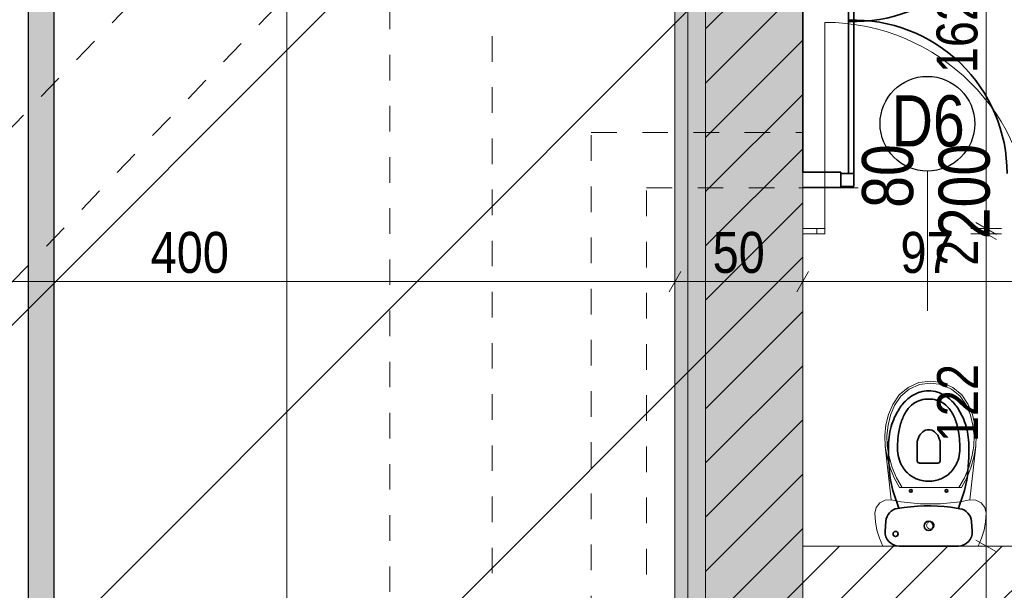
# Model space of a CAD drawing. Header units: centimetres. Extents: x 18292 to 3593338517, y 11794 to 62103.
# Tile 63 of 147: x 898355779 to 898356164, y 55362 to 55585. Entities that reach past the tile are written whole.
import ezdxf

# ---------------------------------------------------------------- set-up
doc = ezdxf.new("R2010")
doc.units = ezdxf.units.CM
doc.header["$MEASUREMENT"] = 0
doc.linetypes.add('Dashed-002', pattern=[20, 10, -10])
for name, color, linetype in [('410-Fundamenty', 7, 'Continuous'), ('499-Wymiary i opisy', 7, 'Continuous'), ('___WYBURZENIA', 7, 'Continuous'), ('__PROJEKTOWANE', 7, 'Continuous'), ('__PROJEKTOWANE_WYPOSAŻENIE', 7, 'Continuous'), ('MF_KRESKOWANIE', 7, 'Continuous'), ('MF_OKNA', 7, 'Continuous'), ('MF_SCIANY_KONSTR', 7, 'Continuous')]:
    doc.layers.add(name, color=color, linetype=linetype)
doc.styles.add('GENERATED_STYLE_2', font='txt')
doc.styles.add('GENERATED_STYLE_4', font='txt')
doc.dimstyles.new('GENERATED_STYLE__1', dxfattribs={"dimtxt": 16, "dimasz": 6.08, "dimexe": 0.18, "dimexo": 0.0625, "dimgap": 0.09, "dimtad": 1, "dimtih": 1, "dimtoh": 1, "dimdec": 0, "dimzin": 0, "dimdsep": 46, "dimtxsty": 'GENERATED_STYLE_4', "dimblk": 'ARROWHEAD_2', "dimblk1": 'ARROWHEAD_2', "dimblk2": 'ARROWHEAD_2', "dimcen": 0.09, "dimse1": 1, "dimse2": 1, "dimclrd": 7, "dimclre": 7, "dimclrt": 7, "dimadec": 0, "dimazin": 0, "dimtfac": 1, "dimtdec": 4, "dimtmove": 0, "dimatfit": 3, "dimfxl": 0, "dimtolj": 1, "dimtzin": 0, "dimarcsym": 0})
doc.dimstyles.new('GENERATED_STYLE__4', dxfattribs={"dimtxt": 16, "dimasz": 6.08, "dimexe": 0.18, "dimexo": 0.0625, "dimgap": 0.09, "dimtad": 1, "dimdec": 0, "dimzin": 0, "dimdsep": 46, "dimtxsty": 'GENERATED_STYLE_4', "dimblk": 'ARROWHEAD_2', "dimblk1": 'ARROWHEAD_2', "dimblk2": 'ARROWHEAD_2', "dimcen": 0.09, "dimse1": 1, "dimse2": 1, "dimclrd": 7, "dimclre": 7, "dimclrt": 7, "dimadec": 0, "dimazin": 0, "dimtfac": 1, "dimtdec": 4, "dimtmove": 0, "dimatfit": 3, "dimfxl": 0, "dimtolj": 1, "dimtzin": 0, "dimarcsym": 0})
pattern_1 = [(45, (903196041.254, 3898003.605), (-10.606601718, 10.606601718), [])]
pattern_2 = [(45, (903196041.254, 3898003.605), (-7.071067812, 7.071067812), [7.5, -2.5]), (45, (903196041.254, 3898010.676), (-7.071067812, 7.071067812), [7.5, -2.5])]

# ---------------------------------------------------------------- blocks, each defined once
blk = doc.blocks.new('Drzwi metalowe 21_7')
at = {"layer": '__PROJEKTOWANE', "color": 7, "linetype": 'Continuous', "lineweight": 13}
blk.add_line((40.3, 0), (40.3, 80.6), dxfattribs=at)
at = {"layer": '__PROJEKTOWANE', "color": 150, "linetype": 'Continuous', "lineweight": 13}
for p, q in [((-43.5, 0), (-46.5, 0)), ((-43.5, 0), (-46.5, 0)), ((-43.5, 0), (-43.5, -2)), ((-43.5, 0), (-43.5, -2)), ((43.5, 0), (43.5, -2)), ((43.5, 0), (43.5, -2)), ((43.5, 0), (46.5, 0)), ((43.5, 0), (46.5, 0)), ((-43.5, -2), (-46.5, -2)), ((-43.5, -2), (-46.5, -2)), ((43.5, -2), (46.5, -2)), ((43.5, -2), (46.5, -2))]:
    blk.add_line(p, q, dxfattribs=at)
at = {"layer": '__PROJEKTOWANE', "color": 7, "linetype": 'Continuous', "lineweight": 15}
for p, q in [((-40.3, 0), (-43.5, 0)), ((-43.5, 0), (-43.5, -2)), ((-40.3, -2), (-40.3, 0)), ((43.5, 0), (40.3, 0)), ((40.3, 0), (40.3, -2)), ((43.5, -2), (43.5, 0)), ((-43.5, -2), (-40.3, -2)), ((40.3, -2), (43.5, -2))]:
    blk.add_line(p, q, dxfattribs=at)
at = {"layer": '__PROJEKTOWANE', "color": 7, "linetype": 'Continuous', "lineweight": 13}
blk.add_arc((40.3, 0), 80.6, 90, 180, dxfattribs=at)
blk = doc.blocks.new('WC 1 LT 65')
at = {"layer": '__PROJEKTOWANE', "color": 5, "linetype": 'Continuous', "lineweight": 13}
for p, q in [((-18.68, 64.5), (-20.01, 61.45)), ((18.68, 64.5), (-18.68, 64.5)), ((20.01, 61.45), (18.68, 64.5)), ((-20.97, 58.26), (-21.55, 54.98)), ((-20.01, 61.45), (-20.97, 58.26)), ((-0.51, 57.81), (-0.75, 57.7)), ((-0.26, 57.88), (-0.51, 57.81)), ((0, 57.9), (-0.26, 57.88)), ((0.26, 57.88), (0, 57.9)), ((0.51, 57.81), (0.26, 57.88)), ((0.75, 57.7), (0.51, 57.81)), ((20.97, 58.26), (20.01, 61.45)), ((21.55, 54.98), (20.97, 58.26)), ((-21.55, 54.98), (-21.75, 51.65)), ((-1.48, 56.66), (-1.5, 56.4)), ((-1.5, 56.4), (-1.48, 56.14)), ((-1.41, 56.91), (-1.48, 56.66)), ((-1.48, 56.14), (-1.41, 55.89)), ((-1.3, 57.15), (-1.41, 56.91)), ((-1.41, 55.89), (-1.3, 55.65)), ((-1.15, 57.36), (-1.3, 57.15)), ((-1.3, 55.65), (-1.15, 55.44)), ((-0.96, 57.55), (-1.15, 57.36)), ((-1.15, 55.44), (-0.96, 55.25)), ((-0.75, 57.7), (-0.96, 57.55)), ((-0.96, 55.25), (-0.75, 55.1)), ((-0.75, 55.1), (-0.51, 54.99)), ((-0.51, 54.99), (-0.26, 54.92)), ((-0.26, 54.92), (0, 54.9)), ((0, 54.9), (0.26, 54.92)), ((0.26, 54.92), (0.51, 54.99)), ((0.51, 54.99), (0.75, 55.1)), ((0.96, 57.55), (0.75, 57.7)), ((0.75, 55.1), (0.96, 55.25)), ((1.15, 57.36), (0.96, 57.55)), ((0.96, 55.25), (1.15, 55.44)), ((1.3, 57.15), (1.15, 57.36)), ((1.15, 55.44), (1.3, 55.65)), ((1.41, 56.91), (1.3, 57.15)), ((1.3, 55.65), (1.41, 55.89)), ((1.48, 56.66), (1.41, 56.91)), ((1.41, 55.89), (1.48, 56.14)), ((1.5, 56.4), (1.48, 56.66)), ((1.48, 56.14), (1.5, 56.4)), ((21.75, 51.65), (21.55, 54.98)), ((-21.75, 51.65), (-21.24, 49.4)), ((21.24, 49.4), (21.75, 51.65)), ((-21.24, 49.4), (-19.82, 47.58)), ((-19.82, 47.58), (-17.76, 46.55)), ((-17.76, 46.55), (-15.45, 46.5)), ((-15.45, 46.5), (-17.7, 25.5)), ((-15.45, 46.5), (-11.62, 47.18)), ((-11.62, 47.18), (-7.76, 47.66)), ((-7.76, 47.66), (-3.89, 47.96)), ((-3.89, 47.96), (0, 48.05)), ((0, 48.05), (3.89, 47.96)), ((3.89, 47.96), (7.76, 47.66)), ((7.76, 47.66), (11.62, 47.18)), ((11.62, 47.18), (15.45, 46.5)), ((15.45, 46.5), (17.76, 46.55)), ((17.7, 25.5), (15.45, 46.5)), ((17.76, 46.55), (19.82, 47.58)), ((19.82, 47.58), (21.24, 49.4)), ((-12.07, 41.6), (-14.16, 37.85)), ((-11.12, 41.6), (-13.28, 37.84)), ((12.07, 41.6), (-12.07, 41.6)), ((13.28, 37.84), (11.12, 41.6)), ((14.16, 37.85), (12.07, 41.6)), ((-14.16, 37.85), (-15.81, 33.88)), ((-13.28, 37.84), (-14.98, 33.85)), ((14.98, 33.85), (13.28, 37.84)), ((15.81, 33.88), (14.16, 37.85)), ((-15.81, 33.88), (-17, 29.74)), ((-14.98, 33.85), (-16.19, 29.69)), ((16.19, 29.69), (14.98, 33.85)), ((17, 29.74), (15.81, 33.88)), ((-17, 29.74), (-17.7, 25.5)), ((-16.19, 29.69), (-16.91, 25.42)), ((16.91, 25.42), (16.19, 29.69)), ((17.7, 25.5), (17, 29.74)), ((-17.7, 25.5), (-17.85, 21.3)), ((-16.91, 25.42), (-17.06, 21.33)), ((17.06, 21.33), (16.91, 25.42)), ((17.85, 21.3), (17.7, 25.5)), ((-17.85, 21.3), (-17.41, 17.13)), ((-17.06, 21.33), (-16.62, 17.27)), ((16.62, 17.27), (17.06, 21.33)), ((17.41, 17.13), (17.85, 21.3)), ((-17.41, 17.13), (-16.38, 13.06)), ((-16.62, 17.27), (-15.62, 13.3)), ((15.62, 13.3), (16.62, 17.27)), ((16.38, 13.06), (17.41, 17.13)), ((-16.38, 13.06), (-14.78, 9.17)), ((-15.62, 13.3), (-14.07, 9.52)), ((14.07, 9.52), (15.62, 13.3)), ((14.78, 9.17), (16.38, 13.06)), ((-14.78, 9.17), (-12.21, 5.4)), ((-14.07, 9.52), (-11.62, 5.93)), ((11.62, 5.93), (14.07, 9.52)), ((12.21, 5.4), (14.78, 9.17)), ((-12.21, 5.4), (-8.7, 2.48)), ((-11.62, 5.93), (-8.28, 3.15)), ((8.28, 3.15), (11.62, 5.93)), ((8.7, 2.48), (12.21, 5.4)), ((-8.7, 2.48), (-4.52, 0.63)), ((-8.28, 3.15), (-4.3, 1.4)), ((-4.52, 0.63), (0, 0)), ((-4.3, 1.4), (0, 0.8)), ((0, 0.8), (4.3, 1.4)), ((0, 0), (4.52, 0.63)), ((4.3, 1.4), (8.28, 3.15)), ((4.52, 0.63), (8.7, 2.48))]:
    blk.add_line(p, q, dxfattribs=at)
blk = doc.blocks.new('*D351', base_point=(903196041.25, 3898003.61))
at = {"layer": '499-Wymiary i opisy', "color": 7, "linetype": 'Continuous', "lineweight": 13}
for p, q in [((898356084.97, 55629.09), (898356084.97, 55641.09)), ((898356511.97, 55629.09), (898356511.97, 55641.09)), ((898356087.28, 55639.09), (898356082.66, 55631.09)), ((898356514.28, 55639.09), (898356509.66, 55631.09)), ((898356081.06, 55635.09), (898356084.97, 55635.09)), ((898356084.97, 55635.09), (898356511.97, 55635.09))]:
    blk.add_line(p, q, dxfattribs=at)
at = {"layer": '499-Wymiary i opisy', "color": 7, "lineweight": 13, "insert": (898356283.11, 55638.29), "char_height": 16, "attachment_point": 7, "style": 'GENERATED_STYLE_4'}
blk.add_mtext('\\A1;{\\pql;\\fArial Narrow|b0|i0|c238|p34;427}', dxfattribs=at)
blk = doc.blocks.new('ARROWHEAD_2')
at = {"color": 0, "linetype": 'Continuous', "lineweight": 0}
for p, q in [((-0.378, -0.655), (0.378, 0.655)), ((0, 0), (-1, 0))]:
    blk.add_line(p, q, dxfattribs=at)
blk = doc.blocks.new('*D532', base_point=(903196041.25, 3898003.61))
at = {"layer": '499-Wymiary i opisy', "color": 7, "linetype": 'Continuous', "lineweight": 13}
for p, q in [((898356152.75, 55381.8), (898356160.75, 55377.18)), ((898356162.75, 55379.49), (898356150.75, 55379.49)), ((898356156.75, 55355.49), (898356156.75, 55379.49)), ((898356162.75, 55355.49), (898356150.75, 55355.49)), ((898356152.75, 55357.8), (898356160.75, 55353.18))]:
    blk.add_line(p, q, dxfattribs=at)
blk = doc.blocks.new('*D533', base_point=(903196041.25, 3898003.61))
at = {"layer": '499-Wymiary i opisy', "color": 7, "linetype": 'Continuous', "lineweight": 13}
for p, q in [((898356152.75, 55505.91), (898356160.75, 55501.29)), ((898356162.75, 55501.6), (898356150.75, 55501.6)), ((898356160.75, 55499.29), (898356152.75, 55503.91)), ((898356156.75, 55379.49), (898356156.75, 55501.6)), ((898356152.75, 55381.8), (898356160.75, 55377.18)), ((898356162.75, 55379.49), (898356150.75, 55379.49))]:
    blk.add_line(p, q, dxfattribs=at)
at = {"layer": '499-Wymiary i opisy', "color": 7, "lineweight": 13, "char_height": 16, "attachment_point": 7, "rotation": 90, "style": 'GENERATED_STYLE_4'}
for s, insert in [('\\A1;{\\pql;\\fArial Narrow|b0|i0|c238|p34;2}', (898356153.55, 55489.05)), ('\\A1;{\\pql;\\fArial Narrow|b0|i0|c238|p34;122}', (898356153.55, 55420.07))]:
    blk.add_mtext(s, dxfattribs=dict(at, insert=insert))
blk = doc.blocks.new('*D534', base_point=(903196041.25, 3898003.61))
at = {"layer": '499-Wymiary i opisy', "color": 7, "linetype": 'Continuous', "lineweight": 13}
for p, q in [((898356152.75, 55505.91), (898356160.75, 55501.29)), ((898356162.75, 55503.6), (898356150.75, 55503.6)), ((898356162.75, 55501.6), (898356150.75, 55501.6)), ((898356160.75, 55499.29), (898356152.75, 55503.91)), ((898356156.75, 55501.6), (898356156.75, 55503.6))]:
    blk.add_line(p, q, dxfattribs=at)
blk = doc.blocks.new('*D535', base_point=(903196041.25, 3898003.61))
at = {"layer": '499-Wymiary i opisy', "color": 7, "linetype": 'Continuous', "lineweight": 13}
for p, q in [((898356152.75, 55670.3), (898356160.75, 55665.68)), ((898356160.75, 55663.68), (898356152.75, 55668.3)), ((898356162.75, 55665.99), (898356150.75, 55665.99)), ((898356156.75, 55503.6), (898356156.75, 55665.99)), ((898356152.75, 55505.91), (898356160.75, 55501.29)), ((898356162.75, 55503.6), (898356150.75, 55503.6)), ((898356160.75, 55499.29), (898356152.75, 55503.91))]:
    blk.add_line(p, q, dxfattribs=at)
at = {"layer": '499-Wymiary i opisy', "color": 7, "lineweight": 13, "char_height": 16, "attachment_point": 7, "rotation": 90, "style": 'GENERATED_STYLE_4'}
for s, insert in [('\\A1;{\\pql;\\fArial Narrow|b0|i0|c238|p34;2}', (898356153.55, 55653.44)), ('\\A1;{\\pql;\\fArial Narrow|b0|i0|c238|p34;162}', (898356153.55, 55564.32))]:
    blk.add_mtext(s, dxfattribs=dict(at, insert=insert))
blk = doc.blocks.new('*D549', base_point=(903196041.25, 3898003.61))
at = {"layer": '499-Wymiary i opisy', "color": 7, "linetype": 'Continuous', "lineweight": 13}
for p, q in [((898355883.07, 55770.49), (898355883.07, 55774.41)), ((898355889.07, 55770.49), (898355877.07, 55770.49)), ((898355887.07, 55768.18), (898355879.07, 55772.8)), ((898355883.07, 54895.49), (898355883.07, 55770.49)), ((898355879.07, 54897.8), (898355887.07, 54893.18)), ((898355889.07, 54895.49), (898355877.07, 54895.49))]:
    blk.add_line(p, q, dxfattribs=at)
at = {"layer": '499-Wymiary i opisy', "color": 7, "lineweight": 13, "insert": (898355879.87, 55317.63), "char_height": 16, "attachment_point": 7, "rotation": 90, "style": 'GENERATED_STYLE_4'}
blk.add_mtext('\\A1;{\\pql;\\fArial Narrow|b0|i0|c238|p34;875}', dxfattribs=at)
blk = doc.blocks.new('*D553', base_point=(903196041.25, 3898003.61))
at = {"layer": '499-Wymiary i opisy', "color": 7, "linetype": 'Continuous', "lineweight": 13}
for p, q in [((898355637.28, 55486.86), (898355632.66, 55478.86)), ((898355634.97, 55476.86), (898355634.97, 55488.86)), ((898356037.28, 55486.86), (898356032.66, 55478.86)), ((898356034.97, 55476.86), (898356034.97, 55488.86)), ((898355634.97, 55482.86), (898356034.97, 55482.86))]:
    blk.add_line(p, q, dxfattribs=at)
at = {"layer": '499-Wymiary i opisy', "color": 7, "lineweight": 13, "char_height": 16, "attachment_point": 7, "style": 'GENERATED_STYLE_4'}
for s, insert in [('\\A1;{\\pql;\\fArial Narrow|b0|i0|c238|p34;24}', (898355637.28, 55486.06)), ('\\A1;{\\pql;\\fArial Narrow|b0|i0|c238|p34;400}', (898355829.85, 55486.06))]:
    blk.add_mtext(s, dxfattribs=dict(at, insert=insert))
blk = doc.blocks.new('*D554', base_point=(903196041.25, 3898003.61))
at = {"layer": '499-Wymiary i opisy', "color": 7, "linetype": 'Continuous', "lineweight": 13}
for p, q in [((898356037.28, 55486.86), (898356032.66, 55478.86)), ((898356034.97, 55476.86), (898356034.97, 55488.86)), ((898356087.28, 55486.86), (898356082.66, 55478.86)), ((898356084.97, 55476.86), (898356084.97, 55488.86)), ((898356034.97, 55482.86), (898356084.97, 55482.86))]:
    blk.add_line(p, q, dxfattribs=at)
at = {"layer": '499-Wymiary i opisy', "color": 7, "lineweight": 13, "insert": (898356049.73, 55486.06), "char_height": 16, "attachment_point": 7, "style": 'GENERATED_STYLE_4'}
blk.add_mtext('\\A1;{\\pql;\\fArial Narrow|b0|i0|c238|p34;50}', dxfattribs=at)
blk = doc.blocks.new('*D555', base_point=(903196041.25, 3898003.61))
at = {"layer": '499-Wymiary i opisy', "color": 7, "linetype": 'Continuous', "lineweight": 13}
for p, q in [((898356087.28, 55486.86), (898356082.66, 55478.86)), ((898356084.97, 55476.86), (898356084.97, 55488.86)), ((898356184.27, 55486.86), (898356179.65, 55478.86)), ((898356181.96, 55476.86), (898356181.96, 55488.86)), ((898356084.97, 55482.86), (898356181.96, 55482.86))]:
    blk.add_line(p, q, dxfattribs=at)
at = {"layer": '499-Wymiary i opisy', "color": 7, "lineweight": 13, "insert": (898356123.22, 55486.06), "char_height": 16, "attachment_point": 7, "style": 'GENERATED_STYLE_4'}
blk.add_mtext('\\A1;{\\pql;\\fArial Narrow|b0|i0|c238|p34;97}', dxfattribs=at)
blk = doc.blocks.new('*D558', base_point=(903196041.25, 3898003.61))
at = {"layer": '499-Wymiary i opisy', "color": 7, "linetype": 'Continuous', "lineweight": 13}
for p, q in [((898355408.11, 55770.49), (898355408.11, 55774.41)), ((898355414.11, 55770.49), (898355402.11, 55770.49)), ((898355412.11, 55768.18), (898355404.11, 55772.8)), ((898355408.11, 55370.49), (898355408.11, 55770.49)), ((898355414.11, 55370.49), (898355402.11, 55370.49)), ((898355404.11, 55372.8), (898355412.11, 55368.18)), ((898355408.11, 55366.58), (898355408.11, 55370.49))]:
    blk.add_line(p, q, dxfattribs=at)
at = {"layer": '499-Wymiary i opisy', "color": 7, "lineweight": 13, "insert": (898355404.91, 55555.13), "char_height": 16, "attachment_point": 7, "rotation": 90, "style": 'GENERATED_STYLE_4'}
blk.add_mtext('\\A1;{\\pql;\\fArial Narrow|b0|i0|c238|p34;400}', dxfattribs=at)

msp = doc.modelspace()

# ---------------------------------------------------------------- hatches: boundary and pattern name
at = {"layer": '410-Fundamenty', "linetype": 'Continuous', "lineweight": 0, "true_color": 0x000000}
h = msp.add_hatch(dxfattribs=at)
h.set_pattern_fill('beton_0006', color=18, style=0, pattern_type=2)
h.set_pattern_definition(pattern_2)
h.paths.add_polyline_path([(898356059.97, 55795.49), (898356059.97, 54920.49), (898356084.97, 54945.49), (898356084.97, 55820.49)])
h = msp.add_hatch(dxfattribs=at)
h.set_pattern_fill('beton_0006', color=18, style=0, pattern_type=2)
h.set_pattern_definition(pattern_2)
h.paths.add_polyline_path([(898356054.97, 55790.49), (898356054.97, 54915.49), (898356059.97, 54920.49), (898356059.97, 55795.49)])
h = msp.add_hatch(dxfattribs=at)
h.set_pattern_fill('beton_0006', color=18, style=0, pattern_type=2)
h.set_pattern_definition(pattern_2)
h.paths.add_polyline_path([(898356039.97, 55775.49), (898356039.97, 54900.49), (898356054.97, 54915.49), (898356054.97, 55790.49)])
h = msp.add_hatch(dxfattribs=at)
h.set_pattern_fill('Styropian_0006', color=18, style=0, pattern_type=2)
h.set_pattern_definition([(90, (903196041.2538, 3898003.6053), (-3.4641016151, 0), [2, -4]), (90, (903196039.5217, 3898006.6053), (-3.4641016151, 0), [2, -4]), (150, (903196041.2538, 3898005.6053), (1.7320508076, 3), [2, -4]), (150, (903196037.7897, 3898005.6053), (1.7320508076, 3), [2, -4]), (210, (903196041.2538, 3898003.6053), (-1.7320508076, 3), [2, -4]), (210, (903196037.7897, 3898003.6053), (-1.7320508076, 3), [2, -4])])
h.paths.add_polyline_path([(898356034.97, 55770.49), (898356034.97, 54895.49), (898356039.97, 54900.49), (898356039.97, 55775.49)])
at = {"layer": '__PROJEKTOWANE', "linetype": 'Continuous', "lineweight": 13}
h = msp.add_hatch(dxfattribs=at)
h.set_pattern_fill('Bloczki_ceramiczne_kopia_8A', color=150, style=0, pattern_type=2)
h.set_pattern_definition([(45, (903196041.25, 3898003.61), (-70.7106781, 70.7106781), [])])
h.paths.add_polyline_path([(898357581.97, 54617.49), (898357881.97, 54617.49), (898357881.97, 55810.49), (898357600.97, 55810.49), (898357600.97, 56706.54), (898357961.07, 56706.54), (898357959.15, 56167.49), (898358238.97, 56167.49), (898358238.97, 54260.49), (898357938.97, 54260.49), (898357938.97, 53759.49), (898355999.97, 53759.49), (898355999.97, 54560.49), (898355701, 54560.49), (898355699.98, 55446.69), (898353981.16, 55446.61), (898353981.16, 55792.49), (898356056.97, 55792.49), (898356056.97, 54917.49), (898356356.97, 54917.49), (898356356.97, 54116.49), (898357581.97, 54116.49)])
at = {"layer": '__PROJEKTOWANE', "linetype": 'Continuous', "lineweight": 25}
h = msp.add_hatch(color=230, dxfattribs=at)
h.paths.add_polyline_path([(898355781.94, 56613.92), (898355781.94, 54825.65), (898356258.5, 54825.65), (898356258.5, 54038.82), (898356689.42, 54038.82), (898356689.42, 53475.15), (898357338.8, 53475.15), (898357338.8, 54038.82), (898357678.89, 54038.82), (898357678.89, 54541.02), (898357971.09, 54541.02), (898357971.09, 55897.12), (898356706.18, 55897.12), (898356706.18, 56613.92)])
h.paths.add_polyline_path([(898356699.42, 53485.15), (898356699.42, 54048.82), (898356268.5, 54048.82), (898356268.5, 54835.65), (898355791.94, 54835.65), (898355791.94, 56603.92), (898356696.18, 56603.92), (898356696.18, 55887.12), (898357961.09, 55887.12), (898357961.09, 54551.02), (898357668.89, 54551.02), (898357668.89, 54048.82), (898357328.8, 54048.82), (898357328.8, 53485.15)], flags=0)
at = {"layer": '__PROJEKTOWANE', "linetype": 'Continuous', "lineweight": 0, "true_color": 0x000000}
h = msp.add_hatch(dxfattribs=at)
h.set_pattern_fill('Concrete_Block_0006', color=18, style=0, pattern_type=2)
h.set_pattern_definition([(45, (903196041.254, 3898003.605), (-9.192387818, 9.192387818), []), (135, (903196041.254, 3898003.605), (9.192387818, 9.192387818), [])])
h.paths.add_polyline_path([(898356084.97, 55501.6), (898356090.46, 55501.6), (898356090.46, 55503.6), (898356084.97, 55503.6)])
at = {"layer": 'MF_KRESKOWANIE', "linetype": 'Continuous', "lineweight": 13}
h = msp.add_hatch(dxfattribs=at)
h.set_pattern_fill('bloczki_ceramiczne_0006', color=250, style=0, pattern_type=2)
h.set_pattern_definition(pattern_1)
h.paths.add_polyline_path([(898356046.97, 54907.49), (898356346.97, 54907.49), (898356346.97, 54896.49), (898356346.97, 54735.49), (898356346.97, 54106.49), (898356414.97, 54106.49), (898356722.97, 54106.49), (898356722.97, 53966.49), (898356764.97, 53966.49), (898357046.65, 53966.49), (898357046.65, 53894.49), (898357046.65, 53558.49), (898357216.65, 53558.49), (898357216.65, 53894.49), (898357216.65, 53966.49), (898357216.65, 54106.49), (898357591.97, 54106.49), (898357591.97, 54607.49), (898357891.97, 54607.49), (898357891.97, 54660.49), (898357891.97, 55820.49), (898357572.97, 55820.49), (898356796.97, 55820.49), (898356796.97, 55776.49), (898356867.97, 55776.49), (898356867.97, 55556.49), (898356800.97, 55556.49), (898356790.97, 55556.49), (898356790.97, 55514.49), (898357010.97, 55514.49), (898357010.97, 55556.49), (898356909.97, 55556.49), (898356909.97, 55776.49), (898357247.97, 55776.49), (898357247.97, 55556.49), (898357090.97, 55556.49), (898357090.97, 55514.49), (898357289.97, 55514.49), (898357289.97, 55776.49), (898357553.97, 55776.49), (898357853.97, 55776.49), (898357853.97, 55234.49), (898357553.97, 55234.49), (898357289.97, 55234.49), (898357289.97, 55434.49), (898357247.97, 55434.49), (898357247.97, 55393.49), (898357247.97, 55026.49), (898357289.97, 55026.49), (898357289.97, 55192.49), (898357853.97, 55192.49), (898357853.97, 54645.49), (898357589.97, 54645.49), (898357589.97, 54735.49), (898357589.97, 54747.49), (898357289.97, 54747.49), (898357289.97, 54934.49), (898357247.97, 54934.49), (898357247.97, 54747.49), (898357247.97, 54705.49), (898357553.97, 54705.49), (898357553.97, 54144.49), (898357151.97, 54144.49), (898357151.97, 54705.49), (898357155.97, 54705.49), (898357155.97, 54747.49), (898357057.97, 54747.49), (898357057.97, 54705.49), (898357109.97, 54705.49), (898357109.97, 54290.49), (898357084.97, 54290.49), (898357099.97, 54248.49), (898357109.97, 54248.49), (898357109.97, 54144.49), (898356929.97, 54144.49), (898356929.97, 54147.49), (898356887.97, 54147.49), (898356887.97, 54144.49), (898356874.97, 54144.49), (898356874.97, 54106.49), (898357178.65, 54106.49), (898357178.65, 54008.49), (898357178.65, 53894.49), (898357178.31, 53894.49), (898357178.31, 53600.49), (898357088.65, 53600.49), (898357088.65, 53894.49), (898357088.65, 53983.49), (898357063.65, 54008.49), (898356764.97, 54008.49), (898356764.97, 54106.49), (898356814.97, 54106.49), (898356814.97, 54144.49), (898356764.97, 54144.49), (898356764.97, 54159.49), (898356722.97, 54159.49), (898356722.97, 54144.49), (898356384.97, 54144.49), (898356384.97, 54705.49), (898356524.97, 54705.49), (898356524.97, 54747.49), (898356384.97, 54747.49), (898356384.97, 54907.49), (898356648.97, 54907.49), (898356648.97, 54871.49), (898356690.97, 54871.49), (898356690.97, 55099.49), (898356648.97, 55099.49), (898356648.97, 54945.49), (898356394.97, 54945.49), (898356084.97, 54945.49), (898356084.97, 55790.1), (898356547.51, 55790.44), (898356547.65, 55820.49), (898356084.97, 55820.49), (898356060.97, 55782.49), (898356046.97, 55782.49), (898356046.97, 54945.49)])
h = msp.add_hatch(dxfattribs=at)
h.set_pattern_fill('bloczki_ceramiczne_0006', color=250, style=0, pattern_type=2)
h.set_pattern_definition(pattern_1)
h.paths.add_polyline_path([(898356084.97, 55355.49), (898356648.97, 55355.49), (898356648.97, 55191.49), (898356690.97, 55191.49), (898356690.97, 55389.49), (898356648.97, 55389.49), (898356648.97, 55379.49), (898356372.97, 55379.49), (898356366.94, 55379.49), (898356278.95, 55379.49), (898356272.95, 55379.49), (898356184.96, 55379.49), (898356178.96, 55379.49), (898356084.97, 55379.49)])

# ---------------------------------------------------------------- linework, layer by layer
at = {"layer": '410-Fundamenty', "color": 7, "linetype": 'Continuous', "lineweight": 13}
msp.add_line((898356039.97, 55775.49), (898356039.97, 54900.49), dxfattribs=at)
at = {"layer": '410-Fundamenty', "color": 7, "linetype": 'Continuous', "lineweight": 13, "flags": 128}
for points in [[(898356084.97, 54945.49), (898356084.97, 55820.49)], [(898356034.97, 55770.49), (898356034.97, 54895.49)]]:
    msp.add_lwpolyline(points, dxfattribs=at)
at = {"layer": '___WYBURZENIA', "color": 30, "linetype": 'Continuous', "lineweight": 35}
for p, q in [((898356084.97, 55643.99), (898356084.97, 55525.6)), ((898356102.94, 55644.49), (898356102.94, 55584.53)), ((898356104.94, 55644.49), (898356104.94, 55584.49)), ((898356102.94, 55525.1), (898356102.94, 55585.07)), ((898356104.94, 55525.1), (898356104.94, 55585.1)), ((898356099.94, 55525.6), (898356084.97, 55525.6)), ((898356099.94, 55519.6), (898356099.94, 55525.6)), ((898356104.94, 55525.1), (898356099.94, 55525.1)), ((898356104.94, 55520.1), (898356104.94, 55525.1)), ((898356099.94, 55522.6), (898356099.94, 55520.1)), ((898356099.94, 55520.1), (898356104.94, 55520.1)), ((898356099.94, 55519.6), (898356084.97, 55519.6)), ((898356134.25, 55439.79), (898356134.3, 55439.79)), ((898356129.8, 55420.49), (898356129.8, 55412.8)), ((898356138.72, 55420.49), (898356138.72, 55412.8)), ((898356130.7, 55411.9), (898356137.82, 55411.9)), ((898356142.89, 55394.7), (898356146.5, 55394.09)), ((898356117.25, 55385.27), (898356117.52, 55389.25)), ((898356151.26, 55385.27), (898356150.99, 55389.14)), ((898356134.25, 55379.49), (898356122.64, 55379.49)), ((898356134.25, 55379.49), (898356145.87, 55379.49))]:
    msp.add_line(p, q, dxfattribs=at)
at = {"layer": '___WYBURZENIA', "color": 7, "linetype": 'Continuous', "lineweight": 13}
msp.add_line((898356133.75, 55471.45), (898356133.75, 55526.06), dxfattribs=at)
at = {"layer": '___WYBURZENIA', "color": 30, "linetype": 'Continuous', "lineweight": 35, "flags": 128}
for points in [[(898356118.5, 55417.73, -0.065368), (898356119.6, 55426.22, -0.072342), (898356122.78, 55433.23, -0.067576), (898356126.06, 55436.99, -0.058623), (898356128.66, 55438.77, -0.04419), (898356130.8, 55439.67, -0.077511), (898356134.25, 55440.2, -0.077511), (898356137.71, 55439.67, -0.04419), (898356139.84, 55438.77, -0.058623), (898356142.45, 55436.99, -0.067576), (898356145.73, 55433.23, -0.072342), (898356148.91, 55426.22, -0.065368), (898356150, 55417.73)], [(898356129.8, 55420.49, 0.004392), (898356130.24, 55421.79, -0.099243), (898356130.96, 55423.07, -0.033501), (898356132.01, 55424.12, -0.181314), (898356134.25, 55424.97, -0.002326), (898356134.27, 55424.97, -0.181314), (898356136.51, 55424.12, -0.033501), (898356137.56, 55423.07, -0.099243), (898356138.28, 55421.79, 0.004392), (898356138.72, 55420.49)]]:
    msp.add_lwpolyline(points, format="xyb", dxfattribs=at)
msp.add_lwpolyline([(898356134.25, 55404.81, -0.057476), (898356131.7, 55405.06, -0.045271), (898356129.32, 55405.81, -0.095424), (898356125.93, 55408.07, -0.100659), (898356123.1, 55412.25, -0.070674), (898356122.18, 55415.83, -0.042801), (898356122.09, 55419.39, -0.016575), (898356122.47, 55423.52, -0.055952), (898356123.67, 55428.45, -0.056512), (898356125.66, 55432.43, -0.099066), (898356128.35, 55435.18, -0.155576), (898356134.25, 55436.96, -0.155576), (898356140.16, 55435.18, -0.099066), (898356142.85, 55432.43, -0.056512), (898356144.84, 55428.45, -0.055952), (898356146.03, 55423.52, -0.016575), (898356146.42, 55419.39, -0.042801), (898356146.33, 55415.83, -0.070674), (898356145.4, 55412.25, -0.100659), (898356142.58, 55408.07, -0.095424), (898356139.18, 55405.81, -0.045271), (898356136.81, 55405.06, -0.057476)], format="xyb", close=True, dxfattribs=at)
at = {"layer": '___WYBURZENIA', "color": 30, "linetype": 'Continuous', "lineweight": 35}
for centre, radius in [((898356127.28, 55401.05), 0.543), ((898356141.23, 55401.05), 0.543), ((898356134.25, 55387.37), 1.8), ((898356121.31, 55384.21), 0.99)]:
    msp.add_circle(centre, radius, dxfattribs=at)
for centre, radius, start, end in [((898356104.94, 55644.49), 60, 268.0898, 0), ((898356104.94, 55525.1), 60, 0, 91.9102), ((898356130.7, 55412.8), 0.9, 180, 270), ((898356137.82, 55412.8), 0.9, 270, 0), ((898356122.91, 55388.88), 5.4, 99.329, 176.0375), ((898356134.25, 55319.83), 75.37, 83.4172, 99.329), ((898356145.6, 55388.77), 5.4, 3.9625, 80.408), ((898356122.64, 55384.89), 5.4, 176.0375, 270), ((898356145.87, 55384.89), 5.4, 270, 3.9625)]:
    msp.add_arc(centre, radius, start, end, dxfattribs=at)
for points in [[(898356118.5, 55417.73), (898356118.59, 55412.94), (898356118.69, 55408.14), (898356119.7, 55403.53), (898356120.38, 55400.39), (898356121.49, 55397.34), (898356122.61, 55394.3)], [(898356150, 55417.73), (898356149.91, 55412.94), (898356149.82, 55408.14), (898356148.81, 55403.53), (898356148.12, 55400.39), (898356147.01, 55397.34), (898356145.9, 55394.3)]]:
    msp.add_open_spline(points, degree=3, knots=[0, 0, 0, 0, 1, 1, 1, 2, 2, 2, 2], dxfattribs=at)
at = {"layer": '__PROJEKTOWANE', "color": 150, "linetype": 'Continuous', "lineweight": 13}
for p, q in [((898356090.46, 55503.6), (898356087.46, 55503.6)), ((898356090.46, 55501.6), (898356087.46, 55501.6)), ((898356090.46, 55503.6), (898356090.46, 55501.6))]:
    msp.add_line(p, q, dxfattribs=at)
at = {"layer": '__PROJEKTOWANE', "color": 230, "linetype": 'Continuous', "lineweight": 25, "flags": 128}
for points in [[(898356689.42, 53475.15), (898357338.8, 53475.15), (898357338.8, 54038.82), (898357678.89, 54038.82), (898357678.89, 54541.02), (898357971.09, 54541.02), (898357971.09, 55897.12), (898356706.18, 55897.12), (898356706.18, 56613.92), (898355781.96, 56613.92), (898355781.96, 54825.65), (898356258.5, 54825.65), (898356258.5, 54038.82), (898356689.42, 54038.82)], [(898356699.42, 53485.15), (898357328.8, 53485.15), (898357328.8, 54048.82), (898357668.89, 54048.82), (898357668.89, 54551.02), (898357961.09, 54551.02), (898357961.09, 55887.12), (898356696.18, 55887.12), (898356696.18, 56603.92), (898355791.94, 56603.92), (898355791.94, 54835.65), (898356268.5, 54835.65), (898356268.5, 54048.82), (898356699.42, 54048.82)]]:
    msp.add_lwpolyline(points, close=True, dxfattribs=at)
at = {"layer": '__PROJEKTOWANE', "color": 150, "linetype": 'Continuous', "lineweight": 13, "flags": 128}
for points in [[(898356090.46, 55503.6), (898356084.97, 55503.6)], [(898356084.97, 55503.6), (898356084.97, 55501.6)], [(898356084.97, 55501.6), (898356090.46, 55501.6)]]:
    msp.add_lwpolyline(points, dxfattribs=at)
at = {"layer": '__PROJEKTOWANE', "color": 7, "linetype": 'Continuous', "lineweight": 25}
msp.add_circle((898356133.75, 55544.58), 18.52, dxfattribs=at)
at = {"layer": '__PROJEKTOWANE_WYPOSAŻENIE', "color": 7, "linetype": 'Dashed-002', "lineweight": 13, "flags": 128}
for points in [[(898355923.48, 54541.54), (898355923.39, 56213.18)], [(898355963.48, 54528.84), (898355963.4, 56188.26)], [(898355565.26, 55324.47), (898355977.97, 55753.87)], [(898355608.86, 55309.22), (898356019.97, 55736.95)], [(898356002.23, 55350.06), (898356002.23, 55541.17)], [(898356002.23, 55541.17), (898356084.97, 55541.17)], [(898356023.87, 55328.43), (898356023.87, 55519.54)], [(898356023.87, 55519.54), (898356106.6, 55519.54), (898356083.45, 55519.54)]]:
    msp.add_lwpolyline(points, dxfattribs=at)
at = {"layer": 'MF_SCIANY_KONSTR', "color": 7, "linetype": 'Continuous', "lineweight": 13}
for p, q in [((898356046.97, 55775.49), (898356046.97, 54907.49)), ((898356084.97, 55519.6), (898356084.97, 55379.49)), ((898356178.96, 55379.49), (898356084.97, 55379.49))]:
    msp.add_line(p, q, dxfattribs=at)

# ---------------------------------------------------------------- block references
at = {"layer": '__PROJEKTOWANE', "color": 5, "linetype": 'Continuous', "lineweight": 13, "xscale": -1, "zscale": 100}
msp.add_blockref('Drzwi metalowe 21_7', (898356133.96, 55503.6), dxfattribs=at)
at = {"layer": '__PROJEKTOWANE', "color": 5, "linetype": 'Continuous', "lineweight": 13, "xscale": -1, "zscale": 100, "rotation": 180}
msp.add_blockref('WC 1 LT 65', (898356134.96, 55443.99), dxfattribs=at)

# ---------------------------------------------------------------- texts
at = {"layer": 'MF_OKNA', "color": 7, "linetype": 'Continuous', "lineweight": 13, "insert": (898356119.78, 55545.56), "char_height": 20, "attachment_point": 4, "style": 'GENERATED_STYLE_2'}
msp.add_mtext('\\A1;{\\W0.800000x;\\pql;\\fArial|b0|i0|c238|p38;D6}', dxfattribs=at)
at = {"layer": 'MF_OKNA', "color": 7, "linetype": 'Continuous', "lineweight": 13, "char_height": 20, "attachment_point": 4, "rotation": 90, "style": 'GENERATED_STYLE_2'}
for s, insert in [('\\A1;{\\W0.800000x;\\pql;\\fArial|b0|i0|c238|p38;80}', (898356118.31, 55511.71)), ('\\A1;{\\W0.800000x;\\pql;\\fArial|b0|i0|c238|p38;200}', (898356148.27, 55499.43))]:
    msp.add_mtext(s, dxfattribs=dict(at, insert=insert))

# ---------------------------------------------------------------- dimensions: what is measured, and where the dimension line sits
at = {"layer": '499-Wymiary i opisy', "color": 7, "linetype": 'Continuous', "lineweight": 13}
for base, p1, p2, picture, middle in [((898355408.11, 55770.49), (898355634.97, 55370.49), (898356034.97, 55770.49), '*D558', (898355396.91, 55573.43)), ((898355883.07, 55770.49), (898356034.97, 54895.49), (898356034.97, 55770.49), '*D549', (898355871.87, 55335.93)), ((898356156.75, 55665.99), (898356084.97, 55503.6), (898356084.97, 55665.99), '*D535', (898356145.55, 55582.61)), ((898356156.75, 55501.6), (898356084.97, 55379.49), (898356084.97, 55501.6), '*D533', (898356145.55, 55438.36)), ((898356156.75, 55503.6), (898356084.97, 55501.6), (898356084.97, 55503.6), '*D534', (898356145.55, 55495.15)), ((898356156.75, 55379.49), (898356084.97, 55355.49), (898356084.97, 55379.49), '*D532', (898356145.55, 55344.9))]:
    dim = msp.add_linear_dim(base=base, p1=p1, p2=p2, angle=90, dimstyle='GENERATED_STYLE__4', dxfattribs=at)
    dim.commit()
    dim.dimension.update_dxf_attribs({"geometry": picture, "text_midpoint": middle, "dimtype": 160, "text_rotation": 90})
for base, p1, p2, picture, middle in [((898356511.97, 55635.09), (898356084.97, 54945.49), (898356511.97, 55614.6), '*D351', (898356301.4, 55646.29)), ((898356034.97, 55482.86), (898355634.97, 55370.49), (898356034.97, 55370.49), '*D553', (898355848.14, 55494.06)), ((898356084.97, 55482.86), (898356034.97, 55370.49), (898356084.97, 55370.49), '*D554', (898356061.93, 55494.06)), ((898356181.96, 55482.86), (898356084.97, 55370.49), (898356181.96, 55379.49), '*D555', (898356135.42, 55494.06))]:
    dim = msp.add_linear_dim(base=base, p1=p1, p2=p2, dimstyle='GENERATED_STYLE__1', dxfattribs=at)
    dim.commit()
    dim.dimension.update_dxf_attribs({"geometry": picture, "text_midpoint": middle, "dimtype": 160})

doc.saveas('drawing.dxf')
